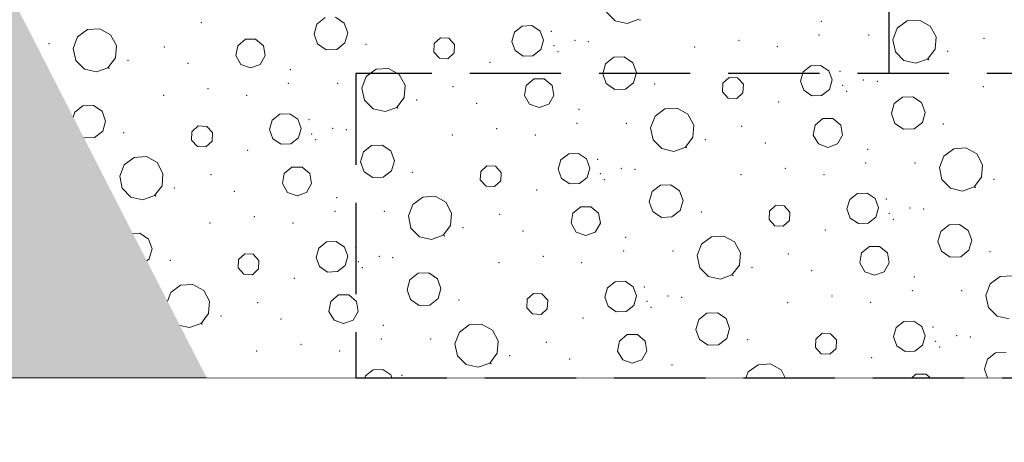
# Model space of a CAD drawing. Header units: millimetres. Extents: x -12989 to 402831, y -50461 to 30884.
# Tile 110 of 175: x 391400 to 392695, y -47346 to -46790. Entities that reach past the tile are written whole.
import ezdxf

# ---------------------------------------------------------------- set-up
doc = ezdxf.new("R2010")
doc.units = ezdxf.units.MM
doc.header["$MEASUREMENT"] = 0
doc.linetypes.add('Krawędzie ukryte', pattern=[170, 120, -50])
doc.linetypes.add('Wipeout_Contour', pattern=[1000, 0, -1000])
for name, color, linetype, lineweight in [('0_Nr_pióra__21', 7, 'Continuous', 25), ('A__STROPY_Nr_pióra__69', 7, 'Continuous', 13), ('Nowe_A_WYM_Nr_pióra__1', 7, 'Continuous', 13), ('Nowe_A_WYM_Nr_pióra__45', 7, 'Continuous', 15), ('Nowe_A_WYM_Nr_pióra__85', 7, 'Continuous', 13)]:
    doc.layers.add(name, color=color, linetype=linetype, lineweight=lineweight)
for name, color, linetype in [('A__STROPY', 7, 'Continuous'), ('A_WYPEŁNIENIA RYSUNKI', 7, 'Continuous'), ('Nowe_A_WYM', 7, 'Continuous')]:
    doc.layers.add(name, color=color, linetype=linetype)
doc.layers.add('A__STROPY_Nr_pióra__173', color=7, linetype='Continuous', lineweight=5, true_color=0x6a6a6a)
doc.layers.add('A_WYPEŁNIENIA RYSUNKI_Nr_pióra__242', color=7, linetype='Continuous', lineweight=13, true_color=0xa7a7a7)
doc.styles.add('STYL_AUTOMATYCZNY_4', font='arial.ttf')
doc.dimstyles.new('STYL_AUTOMATYCZNY__1', dxfattribs={"dimtxt": 139.999998, "dimasz": 57, "dimexe": 0.18, "dimexo": 0.0625, "dimgap": 0, "dimtad": 1, "dimtih": 1, "dimtoh": 1, "dimdec": 0, "dimlfac": 0.1, "dimzin": 0, "dimdsep": 46, "dimtxsty": 'STYL_AUTOMATYCZNY_4', "dimblk": 'ARROWHEAD_6', "dimblk1": 'ARROWHEAD_6', "dimblk2": 'ARROWHEAD_6', "dimcen": 0.09, "dimse1": 1, "dimse2": 1, "dimclrd": 7, "dimclre": 7, "dimclrt": 7, "dimadec": 0, "dimazin": 0, "dimtfac": 1, "dimtdec": 4, "dimtmove": 0, "dimatfit": 3, "dimfxl": 0, "dimtolj": 1, "dimtzin": 0, "dimarcsym": 0})

# ---------------------------------------------------------------- blocks, each defined once
blk = doc.blocks.new('ElemPrzekroju_175_1', base_point=(362576.7, -45960.6))
at = {"color": 254, "linetype": 'Wipeout_Contour', "lineweight": 0, "ltscale": 1533794.246621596}
blk.add_wipeout([(398746.7, -46720.6), (362356.7, -46720.6), (362356.7, -47260.6), (398746.7, -47260.6)], dxfattribs=at).dxf.layer = 'A__STROPY'
at = {"layer": 'A__STROPY_Nr_pióra__173', "linetype": 'Continuous', "lineweight": 5, "true_color": 0x6a6a6a}
h = blk.add_hatch(dxfattribs=at)
h.set_pattern_fill('Grunt_0001', color=251, style=0, pattern_type=2)
h.set_pattern_definition([(45, (362576.75, -45960.59), (-95.4594, 95.4594), []), (45, (362544.93, -45928.77), (-190.9188, 190.9188), []), (45, (362513.1, -45896.95), (-190.9188, 190.9188), []), (135, (362481.29, -45865.132), (31.819805, 31.819805), [135, -135])])
h.paths.add_polyline_path([(398746.7, -46720.6), (362356.7, -46720.6), (362356.7, -47260.6), (398746.7, -47260.6)])
at = {"layer": 'A__STROPY_Nr_pióra__69', "color": 7, "linetype": 'Continuous', "lineweight": 13}
blk.add_line((398746.7, -47260.6), (362356.7, -47260.6), dxfattribs=at)
blk = doc.blocks.new('*X335', base_point=(362576.7, -45960.6))
at = {"layer": 'A_WYPEŁNIENIA RYSUNKI_Nr_pióra__242', "color": 253, "linetype": 'Continuous', "lineweight": 13, "true_color": 0xa7a7a7}
for p, q in [((392171.7, -46779.6), (392183.1, -46791.1)), ((391790.7, -46795.4), (391786.9, -46808.7)), ((391801.5, -46787), (391790.7, -46795.4)), ((391826.6, -46794.2), (391815.2, -46786.5)), ((391831.3, -46807.1), (391826.6, -46794.2)), ((392183.1, -46791.1), (392198.9, -46794.7)), ((392198.9, -46794.7), (392214.1, -46789.2)), ((392566.9, -46791.2), (392553.8, -46800.8)), ((392583.1, -46790.2), (392566.9, -46791.2)), ((392597.2, -46798.1), (392583.1, -46790.2)), ((391489, -46802.6), (391476, -46812.2)), ((391505.2, -46801.6), (391489, -46802.6)), ((391519.4, -46809.5), (391505.2, -46801.6)), ((391786.9, -46808.7), (391791.6, -46821.6)), ((391827.6, -46820.3), (391831.3, -46807.1)), ((392050.5, -46805.9), (392046.9, -46818.2)), ((392060.6, -46798), (392050.5, -46805.9)), ((392073.4, -46797.5), (392060.6, -46798)), ((392084.1, -46804.7), (392073.4, -46797.5)), ((392088.5, -46816.8), (392084.1, -46804.7)), ((392553.8, -46800.8), (392548.1, -46816)), ((392604.9, -46812.4), (392597.2, -46798.1)), ((391476, -46812.2), (391470.2, -46827.4)), ((391527, -46823.8), (391519.4, -46809.5)), ((391696.7, -46815.3), (391686.5, -46823.9)), ((391710.1, -46815.3), (391696.7, -46815.3)), ((391720.3, -46823.9), (391710.1, -46815.3)), ((391791.6, -46821.6), (391803, -46829.3)), ((391816.7, -46828.8), (391827.6, -46820.3)), ((391944.9, -46821.1), (391944.4, -46832.3)), ((391953.1, -46813.6), (391944.9, -46821.1)), ((391964.3, -46814.1), (391953.1, -46813.6)), ((391971.8, -46822.3), (391964.3, -46814.1)), ((392046.9, -46818.2), (392051.3, -46830.3)), ((392085, -46829.1), (392088.5, -46816.8)), ((392548.1, -46816), (392551.4, -46831.8)), ((392603.6, -46828.5), (392604.9, -46812.4)), ((391470.2, -46827.4), (391473.5, -46843.2)), ((391525.7, -46839.9), (391527, -46823.8)), ((391686.5, -46823.9), (391684.1, -46837)), ((391722.6, -46837), (391720.3, -46823.9)), ((391803, -46829.3), (391816.7, -46828.8)), ((391944.4, -46832.3), (391951.9, -46840.5)), ((391963.1, -46841), (391971.3, -46833.4)), ((391971.3, -46833.4), (391971.8, -46822.3)), ((392051.3, -46830.3), (392062, -46837.5)), ((392074.8, -46837.1), (392085, -46829.1)), ((392551.4, -46831.8), (392562.7, -46843.4)), ((392593.8, -46841.4), (392603.6, -46828.5)), ((391473.5, -46843.2), (391484.9, -46854.8)), ((391515.9, -46852.8), (391525.7, -46839.9)), ((391684.1, -46837), (391690.8, -46848.6)), ((391715.9, -46848.6), (391722.6, -46837)), ((391951.9, -46840.5), (391963.1, -46841)), ((392062, -46837.5), (392074.8, -46837.1)), ((392181.2, -46839.2), (392170.3, -46847.7)), ((392194.9, -46838.7), (392181.2, -46839.2)), ((392206.3, -46846.4), (392194.9, -46838.7)), ((392211, -46859.3), (392206.3, -46846.4)), ((392562.7, -46843.4), (392578.5, -46846.9)), ((392578.5, -46846.9), (392593.8, -46841.4)), ((391484.9, -46854.8), (391500.7, -46858.4)), ((391500.7, -46858.4), (391515.9, -46852.8)), ((391690.8, -46848.6), (391703.4, -46853.2)), ((391703.4, -46853.2), (391715.9, -46848.6)), ((391868.7, -46854.9), (391855.7, -46864.5)), ((391884.9, -46853.9), (391868.7, -46854.9)), ((391899.1, -46861.7), (391884.9, -46853.9)), ((392170.3, -46847.7), (392166.6, -46860.9)), ((392207.2, -46872.6), (392211, -46859.3)), ((392430.1, -46858.1), (392426.6, -46870.5)), ((392440.3, -46850.2), (392430.1, -46858.1)), ((392453.1, -46849.8), (392440.3, -46850.2)), ((392463.8, -46856.9), (392453.1, -46849.8)), ((392468.2, -46869), (392463.8, -46856.9)), ((391855.7, -46864.5), (391849.9, -46879.6)), ((391906.7, -46876), (391899.1, -46861.7)), ((392076.4, -46867.5), (392066.1, -46876.1)), ((392089.7, -46867.5), (392076.4, -46867.5)), ((392100, -46876.1), (392089.7, -46867.5)), ((392166.6, -46860.9), (392171.3, -46873.8)), ((392196.4, -46881), (392207.2, -46872.6)), ((392324.6, -46873.4), (392324.1, -46884.5)), ((392332.8, -46865.8), (392324.6, -46873.4)), ((392343.9, -46866.3), (392332.8, -46865.8)), ((392351.5, -46874.5), (392343.9, -46866.3)), ((392426.6, -46870.5), (392431, -46882.6)), ((392464.6, -46881.4), (392468.2, -46869)), ((391849.9, -46879.6), (391853.2, -46895.5)), ((391905.4, -46892.2), (391906.7, -46876)), ((392066.1, -46876.1), (392063.8, -46889.3)), ((392102.3, -46889.3), (392100, -46876.1)), ((392171.3, -46873.8), (392182.7, -46881.5)), ((392182.7, -46881.5), (392196.4, -46881)), ((392324.1, -46884.5), (392331.6, -46892.7)), ((392342.8, -46893.2), (392351, -46885.7)), ((392351, -46885.7), (392351.5, -46874.5)), ((392431, -46882.6), (392441.7, -46889.7)), ((392454.5, -46889.3), (392464.6, -46881.4)), ((391853.2, -46895.5), (391864.6, -46907)), ((391895.6, -46905.1), (391905.4, -46892.2)), ((392063.8, -46889.3), (392070.5, -46900.8)), ((392095.6, -46900.8), (392102.3, -46889.3)), ((392331.6, -46892.7), (392342.8, -46893.2)), ((392441.7, -46889.7), (392454.5, -46889.3)), ((392560.9, -46891.5), (392550, -46899.9)), ((392574.6, -46891), (392560.9, -46891.5)), ((392586, -46898.7), (392574.6, -46891)), ((392590.7, -46911.6), (392586, -46898.7)), ((391472.2, -46911.3), (391470.3, -46917.9)), ((391483, -46902.9), (391472.2, -46911.3)), ((391496.8, -46902.4), (391483, -46902.9)), ((391508.2, -46910.1), (391496.8, -46902.4)), ((391512.9, -46923), (391508.2, -46910.1)), ((391864.6, -46907), (391880.4, -46910.6)), ((391880.4, -46910.6), (391895.6, -46905.1)), ((392070.5, -46900.8), (392083.1, -46905.4)), ((392083.1, -46905.4), (392095.6, -46900.8)), ((392248.4, -46907.1), (392235.4, -46916.7)), ((392264.6, -46906.1), (392248.4, -46907.1)), ((392278.7, -46914), (392264.6, -46906.1)), ((392550, -46899.9), (392546.2, -46913.2)), ((392586.9, -46924.8), (392590.7, -46911.6)), ((391509.1, -46936.2), (391512.9, -46923)), ((391732, -46921.8), (391728.4, -46934.1)), ((391742.1, -46913.9), (391732, -46921.8)), ((391755, -46913.4), (391742.1, -46913.9)), ((391765.6, -46920.6), (391755, -46913.4)), ((391770, -46932.7), (391765.6, -46920.6)), ((392235.4, -46916.7), (392229.6, -46931.9)), ((392286.4, -46928.3), (392278.7, -46914)), ((392456.1, -46919.8), (392445.8, -46928.4)), ((392469.4, -46919.8), (392456.1, -46919.8)), ((392479.6, -46928.4), (392469.4, -46919.8)), ((392546.2, -46913.2), (392550.9, -46926.1)), ((392576.1, -46933.3), (392586.9, -46924.8)), ((391498.2, -46944.7), (391509.1, -46936.2)), ((391626.4, -46937), (391625.9, -46948.2)), ((391634.6, -46929.5), (391626.4, -46937)), ((391645.8, -46930), (391634.6, -46929.5)), ((391653.3, -46938.2), (391645.8, -46930)), ((391728.4, -46934.1), (391732.8, -46946.2)), ((391766.5, -46945.1), (391770, -46932.7)), ((392229.6, -46931.9), (392232.9, -46947.7)), ((392285.1, -46944.4), (392286.4, -46928.3)), ((392445.8, -46928.4), (392443.5, -46941.5)), ((392482, -46941.5), (392479.6, -46928.4)), ((392550.9, -46926.1), (392562.3, -46933.8)), ((392562.3, -46933.8), (392576.1, -46933.3)), ((391484.2, -46945), (391484.5, -46945.2)), ((391484.5, -46945.2), (391498.2, -46944.7)), ((391625.9, -46948.2), (391633.5, -46956.4)), ((391644.6, -46956.9), (391652.8, -46949.4)), ((391652.8, -46949.4), (391653.3, -46938.2)), ((391732.8, -46946.2), (391743.5, -46953.4)), ((391756.3, -46953), (391766.5, -46945.1)), ((392232.9, -46947.7), (392244.3, -46959.3)), ((392275.3, -46957.3), (392285.1, -46944.4)), ((392443.5, -46941.5), (392450.2, -46953.1)), ((392475.3, -46953.1), (392482, -46941.5)), ((391633.5, -46956.4), (391644.6, -46956.9)), ((391743.5, -46953.4), (391756.3, -46953)), ((391851.9, -46963.6), (391848.1, -46976.8)), ((391862.7, -46955.1), (391851.9, -46963.6)), ((391876.4, -46954.7), (391862.7, -46955.1)), ((391887.8, -46962.3), (391876.4, -46954.7)), ((391892.6, -46975.3), (391887.8, -46962.3)), ((392244.3, -46959.3), (392260.1, -46962.9)), ((392260.1, -46962.9), (392275.3, -46957.3)), ((392450.2, -46953.1), (392462.7, -46957.7)), ((392462.7, -46957.7), (392475.3, -46953.1)), ((392628.1, -46959.4), (392615, -46969)), ((392644.3, -46958.4), (392628.1, -46959.4)), ((392658.4, -46966.2), (392644.3, -46958.4)), ((391550.3, -46970.8), (391537.2, -46980.4)), ((391566.4, -46969.8), (391550.3, -46970.8)), ((391580.6, -46977.7), (391566.4, -46969.8)), ((391848.1, -46976.8), (391852.8, -46989.7)), ((391888.8, -46988.5), (391892.6, -46975.3)), ((392111.7, -46974), (392108.1, -46986.4)), ((392121.8, -46966.1), (392111.7, -46974)), ((392134.6, -46965.7), (392121.8, -46966.1)), ((392145.3, -46972.9), (392134.6, -46965.7)), ((392149.7, -46984.9), (392145.3, -46972.9)), ((392615, -46969), (392609.3, -46984.1)), ((392666.1, -46980.5), (392658.4, -46966.2)), ((391537.2, -46980.4), (391531.4, -46995.5)), ((391588.2, -46991.9), (391580.6, -46977.7)), ((391757.9, -46983.5), (391747.7, -46992)), ((391771.3, -46983.5), (391757.9, -46983.5)), ((391781.5, -46992), (391771.3, -46983.5)), ((391852.8, -46989.7), (391864.2, -46997.4)), ((391877.9, -46997), (391888.8, -46988.5)), ((392006.1, -46989.3), (392005.6, -47000.4)), ((392014.3, -46981.8), (392006.1, -46989.3)), ((392025.5, -46982.2), (392014.3, -46981.8)), ((392033, -46990.5), (392025.5, -46982.2)), ((392108.1, -46986.4), (392112.5, -46998.5)), ((392146.2, -46997.3), (392149.7, -46984.9)), ((392609.3, -46984.1), (392612.6, -47000)), ((392664.8, -46996.7), (392666.1, -46980.5)), ((391531.4, -46995.5), (391534.7, -47011.4)), ((391587, -47008.1), (391588.2, -46991.9)), ((391747.7, -46992), (391745.4, -47005.2)), ((391783.8, -47005.2), (391781.5, -46992)), ((391864.2, -46997.4), (391877.9, -46997)), ((392005.6, -47000.4), (392013.1, -47008.6)), ((392024.3, -47009.1), (392032.5, -47001.6)), ((392032.5, -47001.6), (392033, -46990.5)), ((392112.5, -46998.5), (392123.2, -47005.7)), ((392136, -47005.2), (392146.2, -46997.3)), ((392612.6, -47000), (392623.9, -47011.5)), ((392655, -47009.6), (392664.8, -46996.7)), ((391534.7, -47011.4), (391546.1, -47023)), ((391577.1, -47021), (391587, -47008.1)), ((391745.4, -47005.2), (391752, -47016.8)), ((391777.1, -47016.8), (391783.8, -47005.2)), ((392013.1, -47008.6), (392024.3, -47009.1)), ((392123.2, -47005.7), (392136, -47005.2)), ((392231.5, -47015.8), (392227.8, -47029.1)), ((392242.4, -47007.4), (392231.5, -47015.8)), ((392256.1, -47006.9), (392242.4, -47007.4)), ((392267.5, -47014.6), (392256.1, -47006.9)), ((392272.2, -47027.5), (392267.5, -47014.6)), ((392623.9, -47011.5), (392639.8, -47015.1)), ((392639.8, -47015.1), (392655, -47009.6)), ((391546.1, -47023), (391561.9, -47026.5)), ((391561.9, -47026.5), (391577.1, -47021)), ((391752, -47016.8), (391764.6, -47021.3)), ((391764.6, -47021.3), (391777.1, -47016.8)), ((391929.9, -47023), (391916.9, -47032.7)), ((391946.1, -47022), (391929.9, -47023)), ((391960.3, -47029.9), (391946.1, -47022)), ((392268.4, -47040.7), (392272.2, -47027.5)), ((392491.4, -47026.3), (392487.8, -47038.6)), ((392501.5, -47018.4), (392491.4, -47026.3)), ((392514.3, -47017.9), (392501.5, -47018.4)), ((392525, -47025.1), (392514.3, -47017.9)), ((392529.4, -47037.2), (392525, -47025.1)), ((391916.9, -47032.7), (391911.1, -47047.8)), ((391967.9, -47044.2), (391960.3, -47029.9)), ((392137.6, -47035.7), (392127.4, -47044.3)), ((392150.9, -47035.7), (392137.6, -47035.7)), ((392161.2, -47044.3), (392150.9, -47035.7)), ((392227.8, -47029.1), (392232.5, -47042)), ((392257.6, -47049.2), (392268.4, -47040.7)), ((392385.8, -47041.5), (392385.3, -47052.7)), ((392394, -47034), (392385.8, -47041.5)), ((392405.1, -47034.5), (392394, -47034)), ((392412.7, -47042.7), (392405.1, -47034.5)), ((392487.8, -47038.6), (392492.2, -47050.7)), ((392525.8, -47049.5), (392529.4, -47037.2)), ((391911.1, -47047.8), (391914.4, -47063.7)), ((391966.6, -47060.3), (391967.9, -47044.2)), ((392127.4, -47044.3), (392125, -47057.4)), ((392163.5, -47057.4), (392161.2, -47044.3)), ((392232.5, -47042), (392243.9, -47049.7)), ((392243.9, -47049.7), (392257.6, -47049.2)), ((392385.3, -47052.7), (392392.8, -47060.9)), ((392404, -47061.4), (392412.2, -47053.9)), ((392412.2, -47053.9), (392412.7, -47042.7)), ((392492.2, -47050.7), (392502.9, -47057.9)), ((392515.7, -47057.5), (392525.8, -47049.5)), ((391914.4, -47063.7), (391925.8, -47075.2)), ((391956.8, -47073.2), (391966.6, -47060.3)), ((392125, -47057.4), (392131.7, -47069)), ((392156.8, -47069), (392163.5, -47057.4)), ((392392.8, -47060.9), (392404, -47061.4)), ((392502.9, -47057.9), (392515.7, -47057.5)), ((392622.1, -47059.6), (392611.2, -47068.1)), ((392635.8, -47059.1), (392622.1, -47059.6)), ((392647.2, -47066.8), (392635.8, -47059.1)), ((392651.9, -47079.8), (392647.2, -47066.8)), ((391558, -47070.6), (391548.6, -47070.9)), ((391569.4, -47078.3), (391558, -47070.6)), ((391574.1, -47091.2), (391569.4, -47078.3)), ((391925.8, -47075.2), (391941.6, -47078.8)), ((391941.6, -47078.8), (391956.8, -47073.2)), ((392131.7, -47069), (392144.3, -47073.6)), ((392144.3, -47073.6), (392156.8, -47069)), ((392309.6, -47075.3), (392296.6, -47084.9)), ((392325.8, -47074.3), (392309.6, -47075.3)), ((392340, -47082.1), (392325.8, -47074.3)), ((392611.2, -47068.1), (392607.4, -47081.3)), ((392648.1, -47093), (392651.9, -47079.8)), ((391570.3, -47104.4), (391574.1, -47091.2)), ((391793.2, -47090), (391789.7, -47102.3)), ((391803.3, -47082), (391793.2, -47090)), ((391816.2, -47081.6), (391803.3, -47082)), ((391826.8, -47088.8), (391816.2, -47081.6)), ((391831.2, -47100.9), (391826.8, -47088.8)), ((392296.6, -47084.9), (392290.8, -47100)), ((392347.6, -47096.4), (392340, -47082.1)), ((392517.3, -47088), (392507, -47096.5)), ((392530.6, -47088), (392517.3, -47088)), ((392540.9, -47096.5), (392530.6, -47088)), ((392607.4, -47081.3), (392612.1, -47094.2)), ((392637.3, -47101.4), (392648.1, -47093)), ((391567, -47106.9), (391570.3, -47104.4)), ((391687.6, -47105.2), (391687.1, -47116.3)), ((391695.8, -47097.7), (391687.6, -47105.2)), ((391707, -47098.2), (391695.8, -47097.7)), ((391714.5, -47106.4), (391707, -47098.2)), ((391714, -47117.5), (391714.5, -47106.4)), ((391789.7, -47102.3), (391794, -47114.4)), ((391827.7, -47113.2), (391831.2, -47100.9)), ((392290.8, -47100), (392294.1, -47115.9)), ((392346.3, -47112.6), (392347.6, -47096.4)), ((392507, -47096.5), (392504.7, -47109.7)), ((392543.2, -47109.7), (392540.9, -47096.5)), ((392612.1, -47094.2), (392623.5, -47101.9)), ((392623.5, -47101.9), (392637.3, -47101.4)), ((391687.1, -47116.3), (391694.7, -47124.6)), ((391705.8, -47125.1), (391714, -47117.5)), ((391794, -47114.4), (391804.7, -47121.6)), ((391817.6, -47121.1), (391827.7, -47113.2)), ((392294.1, -47115.9), (392305.5, -47127.5)), ((392336.5, -47125.5), (392346.3, -47112.6)), ((392504.7, -47109.7), (392511.4, -47121.3)), ((392536.5, -47121.3), (392543.2, -47109.7)), ((391694.7, -47124.6), (391705.8, -47125.1)), ((391804.7, -47121.6), (391817.6, -47121.1)), ((391913.1, -47131.8), (391909.3, -47145)), ((391923.9, -47123.3), (391913.1, -47131.8)), ((391937.7, -47122.8), (391923.9, -47123.3)), ((391949.1, -47130.5), (391937.7, -47122.8)), ((391953.8, -47143.4), (391949.1, -47130.5)), ((392305.5, -47127.5), (392321.3, -47131)), ((392321.3, -47131), (392336.5, -47125.5)), ((392511.4, -47121.3), (392523.9, -47125.8)), ((392523.9, -47125.8), (392536.5, -47121.3)), ((392689.3, -47127.5), (392676.2, -47137.2)), ((392705.5, -47126.5), (392689.3, -47127.5)), ((391611.5, -47139), (391598.4, -47148.6)), ((391627.6, -47137.9), (391611.5, -47139)), ((391641.8, -47145.8), (391627.6, -47137.9)), ((391909.3, -47145), (391914, -47157.9)), ((391950, -47156.6), (391953.8, -47143.4)), ((392172.9, -47142.2), (392169.3, -47154.6)), ((392183, -47134.3), (392172.9, -47142.2)), ((392195.9, -47133.8), (392183, -47134.3)), ((392206.5, -47141), (392195.9, -47133.8)), ((392210.9, -47153.1), (392206.5, -47141)), ((392676.2, -47137.2), (392670.5, -47152.3)), ((391598.4, -47148.6), (391594.1, -47159.8)), ((391649.4, -47160.1), (391641.8, -47145.8)), ((391819.1, -47151.6), (391808.9, -47160.2)), ((391832.5, -47151.6), (391819.1, -47151.6)), ((391842.7, -47160.2), (391832.5, -47151.6)), ((391914, -47157.9), (391925.4, -47165.6)), ((391939.1, -47165.1), (391950, -47156.6)), ((392067.3, -47157.5), (392066.8, -47168.6)), ((392075.5, -47149.9), (392067.3, -47157.5)), ((392086.7, -47150.4), (392075.5, -47149.9)), ((392094.2, -47158.6), (392086.7, -47150.4)), ((392169.3, -47154.6), (392173.7, -47166.6)), ((392207.4, -47165.5), (392210.9, -47153.1)), ((392670.5, -47152.3), (392673.8, -47168.2)), ((391648.2, -47176.3), (391649.4, -47160.1)), ((391808.9, -47160.2), (391806.6, -47173.4)), ((391845, -47173.4), (391842.7, -47160.2)), ((391925.4, -47165.6), (391939.1, -47165.1)), ((392066.8, -47168.6), (392074.4, -47176.8)), ((392085.5, -47177.3), (392093.7, -47169.8)), ((392093.7, -47169.8), (392094.2, -47158.6)), ((392173.7, -47166.6), (392184.4, -47173.8)), ((392197.2, -47173.4), (392207.4, -47165.5)), ((392673.8, -47168.2), (392685.2, -47179.7)), ((391638.3, -47189.1), (391648.2, -47176.3)), ((391806.6, -47173.4), (391813.2, -47184.9)), ((391838.3, -47184.9), (391845, -47173.4)), ((392074.4, -47176.8), (392085.5, -47177.3)), ((392184.4, -47173.8), (392197.2, -47173.4)), ((392292.8, -47184), (392289, -47197.2)), ((392303.6, -47175.5), (392292.8, -47184)), ((392317.3, -47175.1), (392303.6, -47175.5)), ((392328.7, -47182.8), (392317.3, -47175.1)), ((392333.4, -47195.7), (392328.7, -47182.8)), ((392685.2, -47179.7), (392701, -47183.3)), ((391610.5, -47191.8), (391623.1, -47194.7)), ((391623.1, -47194.7), (391638.3, -47189.1)), ((391813.2, -47184.9), (391825.8, -47189.5)), ((391825.8, -47189.5), (391838.3, -47184.9)), ((391991.1, -47191.2), (391978.1, -47200.8)), ((392007.3, -47190.2), (391991.1, -47191.2)), ((392021.5, -47198.1), (392007.3, -47190.2)), ((392329.7, -47208.9), (392333.4, -47195.7)), ((392552.6, -47194.4), (392549, -47206.8)), ((392562.7, -47186.5), (392552.6, -47194.4)), ((392575.5, -47186.1), (392562.7, -47186.5)), ((392586.2, -47193.3), (392575.5, -47186.1)), ((392590.6, -47205.4), (392586.2, -47193.3)), ((391978.1, -47200.8), (391972.3, -47216)), ((392029.1, -47212.3), (392021.5, -47198.1)), ((392198.8, -47203.9), (392188.6, -47212.5)), ((392212.1, -47203.9), (392198.8, -47203.9)), ((392222.4, -47212.5), (392212.1, -47203.9)), ((392289, -47197.2), (392293.7, -47210.2)), ((392318.8, -47217.4), (392329.7, -47208.9)), ((392447, -47209.7), (392446.5, -47220.8)), ((392455.2, -47202.2), (392447, -47209.7)), ((392466.3, -47202.7), (392455.2, -47202.2)), ((392473.9, -47210.9), (392466.3, -47202.7)), ((392549, -47206.8), (392553.4, -47218.9)), ((392587, -47217.7), (392590.6, -47205.4)), ((391972.3, -47216), (391975.6, -47231.8)), ((392027.8, -47228.5), (392029.1, -47212.3)), ((392188.6, -47212.5), (392186.2, -47225.6)), ((392224.7, -47225.6), (392222.4, -47212.5)), ((392293.7, -47210.2), (392305.1, -47217.8)), ((392305.1, -47217.8), (392318.8, -47217.4)), ((392446.5, -47220.8), (392454, -47229.1)), ((392465.2, -47229.5), (392473.4, -47222)), ((392473.4, -47222), (392473.9, -47210.9)), ((392553.4, -47218.9), (392564.1, -47226.1)), ((392576.9, -47225.6), (392587, -47217.7)), ((391975.6, -47231.8), (391987, -47243.4)), ((392018, -47241.4), (392027.8, -47228.5)), ((392186.2, -47225.6), (392192.9, -47237.2)), ((392218, -47237.2), (392224.7, -47225.6)), ((392454, -47229.1), (392465.2, -47229.5)), ((392564.1, -47226.1), (392576.9, -47225.6)), ((392683.3, -47227.8), (392672.4, -47236.3)), ((392697, -47227.3), (392683.3, -47227.8)), ((391987, -47243.4), (392002.8, -47246.9)), ((392002.8, -47246.9), (392018, -47241.4)), ((392192.9, -47237.2), (392205.5, -47241.7)), ((392205.5, -47241.7), (392218, -47237.2)), ((392370.8, -47243.5), (392357.8, -47253.1)), ((392387, -47242.4), (392370.8, -47243.5)), ((392401.2, -47250.3), (392387, -47242.4)), ((392672.4, -47236.3), (392668.6, -47249.5)), ((391854.4, -47258.1), (391853.7, -47260.6)), ((391864.5, -47250.2), (391854.4, -47258.1)), ((391877.4, -47249.8), (391864.5, -47250.2)), ((391888, -47256.9), (391877.4, -47249.8)), ((391889.4, -47260.6), (391888, -47256.9)), ((392357.8, -47253.1), (392354.9, -47260.6)), ((392406.7, -47260.6), (392401.2, -47250.3)), ((392578.5, -47256.1), (392573.1, -47260.6)), ((392591.8, -47256.1), (392578.5, -47256.1)), ((392597.2, -47260.6), (392591.8, -47256.1)), ((392668.6, -47249.5), (392672.7, -47260.6))]:
    blk.add_line(p, q, dxfattribs=at)
for p in [(391638.6, -46793.5), (392215.5, -46789.9), (392453.9, -46791.8), (392098.8, -46805.2), (391438.3, -46821.3), (391438.3, -46821.3), (392129.9, -46816.9), (392147.8, -46818.5), (392345.6, -46816.9), (392451.2, -46809.9), (392516.1, -46809.9), (392516.1, -46809.9), (392668, -46814.1), (391590.1, -46825.5), (391855.2, -46822.2), (392102.4, -46824), (392107.7, -46831.7), (392287.3, -46825.4), (392396.4, -46825.3), (392620, -46831.5), (391542.1, -46843), (391621, -46847.3), (392018.3, -46845.8), (392595.2, -46842.1), (391517.4, -46853.5), (391755.7, -46855.5), (392478.5, -46857.4), (392509.5, -46869.1), (392527.5, -46870.7), (391647.4, -46880.6), (391753.1, -46873.5), (391818, -46873.6), (391818, -46873.6), (391969.8, -46877.7), (392234.8, -46874.4), (392482.1, -46876.2), (392487.4, -46884), (392667, -46877.7), (391589.1, -46889.1), (391698.2, -46889), (391921.8, -46895.2), (392398, -46898), (391897, -46905.8), (392000.7, -46899.6), (392135.4, -46907.8), (391780.3, -46921.1), (391536.7, -46938.1), (391811.4, -46932.8), (391829.3, -46934.4), (392027.1, -46932.9), (392132.8, -46925.8), (392197.6, -46925.8), (392197.6, -46925.8), (392349.5, -46930), (392614.5, -46926.7), (391783.9, -46939.9), (391789.2, -46947.6), (391968.8, -46941.4), (392077.9, -46941.2), (392301.5, -46947.5), (391699.8, -46961.7), (392276.7, -46958), (392380.3, -46951.8), (392515.1, -46960), (392160, -46973.4), (392191.1, -46985), (392209, -46986.6), (392406.8, -46985.1), (392512.4, -46978), (392577.3, -46978.1), (392577.3, -46978.1), (391651.3, -46993.6), (391916.4, -46990.3), (392163.6, -46992.2), (392168.9, -46999.9), (392348.5, -46993.6), (392457.6, -46993.5), (392681.2, -46999.7), (391603.3, -47011.1), (391682.2, -47015.5), (392079.5, -47013.9), (392656.4, -47010.3), (391578.6, -47021.7), (391816.9, -47023.7), (392539.7, -47025.6), (391814.3, -47041.7), (391879.2, -47041.7), (391879.2, -47041.7), (392570.8, -47037.3), (392588.7, -47038.9), (391708.6, -47048.8), (392031, -47045.9), (392296.1, -47042.6), (392543.3, -47044.4), (392548.6, -47052.1), (391650.3, -47057.3), (391759.4, -47057.1), (391983, -47063.4), (392459.2, -47066.2), (391958.3, -47074), (392061.9, -47067.7), (392196.6, -47075.9), (391841.5, -47089.3), (391597.9, -47106.2), (391872.6, -47101), (391890.5, -47102.5), (392088.3, -47101), (392194, -47093.9), (392258.8, -47094), (392258.8, -47094), (392410.7, -47098.1), (392675.7, -47094.8), (391845.2, -47108.1), (391850.4, -47115.8), (392030, -47109.5), (392139.1, -47109.4), (392362.7, -47115.6), (391761, -47129.9), (392337.9, -47126.2), (392441.5, -47120), (392576.3, -47128.2), (392221.2, -47141.5), (392252.3, -47153.2), (392270.2, -47154.8), (392468, -47153.3), (392573.6, -47146.2), (392638.5, -47146.2), (392638.5, -47146.2), (391712.6, -47161.8), (391977.6, -47158.5), (392224.8, -47160.3), (392230.1, -47168), (392409.7, -47161.8), (392518.8, -47161.6), (391664.5, -47179.3), (391743.4, -47183.6), (392140.7, -47182.1), (391639.8, -47189.9), (391878.1, -47191.8), (392600.9, -47193.8), (391875.5, -47209.8), (391940.4, -47209.9), (391940.4, -47209.9), (392632, -47205.5), (392649.9, -47207), (391769.8, -47216.9), (392092.2, -47214.1), (392357.3, -47210.7), (392604.5, -47212.6), (392609.8, -47220.3), (391711.5, -47225.4), (391820.6, -47225.3), (392044.2, -47231.5), (392123.1, -47235.9), (392520.4, -47234.4), (392019.5, -47242.1), (392257.8, -47244.1), (391902.7, -47257.4)]:
    blk.add_point(p, dxfattribs=at)
blk = doc.blocks.new('Wypełnienie_8_1', base_point=(362576.7, -45960.6))
at = {"color": 254, "linetype": 'Wipeout_Contour', "lineweight": 0, "ltscale": 2373211.483830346}
blk.add_wipeout([(392542.1, -46720.6), (391369.4, -46720.6), (391645.7, -47260.6), (393803.3, -47260.6), (394165.7, -46720.6), (392942.1, -46720.6)], dxfattribs=at).dxf.layer = 'A_WYPEŁNIENIA RYSUNKI'
at = {"layer": 'A_WYPEŁNIENIA RYSUNKI_Nr_pióra__242', "color": 253, "linetype": 'Continuous', "lineweight": 13, "true_color": 0xa7a7a7}
blk.add_blockref('*X335', (362576.7, -45960.6), dxfattribs=at)
blk = doc.blocks.new('*D346', base_point=(362576.7, -45960.6))
at = {"layer": 'Nowe_A_WYM_Nr_pióra__45', "color": 7, "linetype": 'Continuous', "lineweight": 15}
for p, q in [((362206.7, -47532.6), (362146.7, -47592.6)), ((362386.7, -47532.6), (362326.7, -47592.6))]:
    blk.add_line(p, q, dxfattribs=at)
at = {"layer": 'Nowe_A_WYM_Nr_pióra__85', "color": 7, "linetype": 'Continuous', "lineweight": 13}
for p, q in [((362356.7, -47618.8), (362356.7, -47506.3)), ((362176.7, -47562.6), (362356.7, -47562.6)), ((362356.7, -47562.6), (398746.7, -47562.6))]:
    blk.add_line(p, q, dxfattribs=at)
blk = doc.blocks.new('ARROWHEAD_6')
at = {"color": 0, "linetype": 'Continuous', "lineweight": 0}
for p, q in [((-0.5, -0.5), (0.5, 0.5)), ((0, 0), (-1, 0))]:
    blk.add_line(p, q, dxfattribs=at)
blk = doc.blocks.new('*D347', base_point=(362576.7, -45960.6))
at = {"layer": 'Nowe_A_WYM_Nr_pióra__45', "color": 7, "linetype": 'Continuous', "lineweight": 15}
for p, q in [((362386.7, -47532.6), (362326.7, -47592.6)), ((398776.7, -47532.6), (398716.7, -47592.6))]:
    blk.add_line(p, q, dxfattribs=at)
at = {"layer": 'Nowe_A_WYM_Nr_pióra__85', "color": 7, "linetype": 'Continuous', "lineweight": 13}
for p, q in [((398746.7, -47618.8), (398746.7, -47506.3)), ((362356.7, -47562.6), (398746.7, -47562.6))]:
    blk.add_line(p, q, dxfattribs=at)
at = {"layer": 'Nowe_A_WYM_Nr_pióra__1', "color": 7, "lineweight": 13, "char_height": 140, "attachment_point": 7, "style": 'STYL_AUTOMATYCZNY_4'}
for s, insert in [('\\A1;{\\pql;\\fArial|b0|i0|c238|p0;\\W1.000000;18}', (362386.7, -47534.6)), ('\\A1;{\\pql;\\fArial|b0|i0|c238|p0;\\W1.000000;3\xa0639}', (380311.5, -47534.6)), ('\\A1;{\\pql;\\fArial|b0|i0|c238|p0;\\W1.000000;18}', (398503.2, -47534.6))]:
    blk.add_mtext(s, dxfattribs=dict(at, insert=insert))
blk = doc.blocks.new('*D358', base_point=(362576.7, -45960.6))
at = {"layer": 'Nowe_A_WYM_Nr_pióra__45', "color": 7, "linetype": 'Continuous', "lineweight": 15}
for p, q in [((362106.7, -48052.6), (362046.7, -48112.6)), ((398996.7, -48112.6), (399056.7, -48052.6))]:
    blk.add_line(p, q, dxfattribs=at)
at = {"layer": 'Nowe_A_WYM_Nr_pióra__85', "color": 7, "linetype": 'Continuous', "lineweight": 13}
for p, q in [((362076.7, -48138.8), (362076.7, -48026.3)), ((399026.7, -48138.8), (399026.7, -48026.3)), ((362031.7, -48082.6), (362076.7, -48082.6)), ((362076.7, -48082.6), (399026.7, -48082.6)), ((399026.7, -48082.6), (399071.7, -48082.6))]:
    blk.add_line(p, q, dxfattribs=at)
at = {"layer": 'Nowe_A_WYM_Nr_pióra__1', "color": 7, "lineweight": 13, "insert": (380311.5, -48054.6), "char_height": 140, "attachment_point": 7, "style": 'STYL_AUTOMATYCZNY_4'}
blk.add_mtext('\\A1;{\\pql;\\fArial|b0|i0|c238|p0;\\W1.000000;3\xa0695}', dxfattribs=at)

msp = doc.modelspace()

# ---------------------------------------------------------------- block references
at = {"layer": 'A__STROPY', "lineweight": 0}
msp.add_blockref('ElemPrzekroju_175_1', (362576.7, -45960.6), dxfattribs=at)

# ---------------------------------------------------------------- next in the draw order: block references
at = {"layer": 'A_WYPEŁNIENIA RYSUNKI_Nr_pióra__242', "color": 253, "linetype": 'Continuous', "lineweight": 13, "true_color": 0xa7a7a7}
msp.add_blockref('Wypełnienie_8_1', (362576.7, -45960.6), dxfattribs=at)

# ---------------------------------------------------------------- next in the draw order: linework, layer by layer
at = {"layer": '0_Nr_pióra__21', "color": 7, "linetype": 'Krawędzie ukryte', "lineweight": 25}
msp.add_line((392543.4, -46860.6), (392543.4, -45960.6), dxfattribs=at)
msp.add_lwpolyline([(391841.7, -47260.6), (393641.7, -47260.6), (393641.7, -46860.6), (391841.7, -46860.6)], close=True, dxfattribs=at)

# ---------------------------------------------------------------- next in the draw order: dimensions: what is measured, and where the dimension line sits
at = {"layer": 'Nowe_A_WYM', "color": 7, "linetype": 'Continuous', "lineweight": 13}
for base, p1, p2, picture, middle in [((399026.7, -48082.6), (362076.7, -46860.6), (399026.7, -46860.6), '*D358', (380551.7, -47984.6)), ((362356.7, -47562.6), (362176.7, -46860.6), (362356.7, -46860.6), '*D346', (362493.3, -47464.6)), ((398746.7, -47562.6), (362356.7, -46860.6), (398746.7, -46860.6), '*D347', (380551.7, -47464.6))]:
    dim = msp.add_linear_dim(base=base, p1=p1, p2=p2, dimstyle='STYL_AUTOMATYCZNY__1', dxfattribs=at)
    dim.commit()
    dim.dimension.update_dxf_attribs({"geometry": picture, "text_midpoint": middle, "dimtype": 160})

doc.saveas('drawing.dxf')
